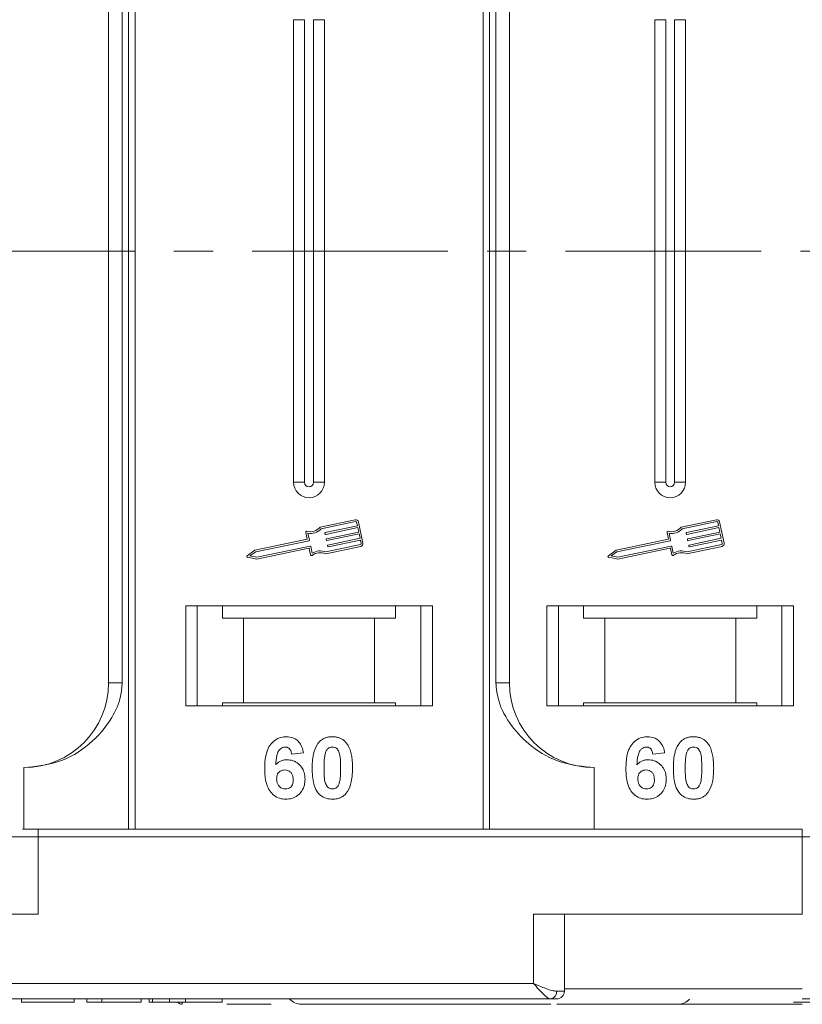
# Model space of a CAD drawing. Header units: millimetres. Extents: x 2098 to 3561, y 550 to 1583.
# Tile 19 of 84: x 2821 to 2872, y 798 to 862. Entities that reach past the tile are written whole.
import ezdxf

# ---------------------------------------------------------------- set-up
doc = ezdxf.new("R2010")
doc.units = ezdxf.units.MM
doc.linetypes.add('CENTERX2', pattern=[20.32, 12.7, -2.54, 2.54, -2.54])

msp = doc.modelspace()

# ---------------------------------------------------------------- linework, layer by layer
at = {"color": 7, "linetype": 'Continuous', "lineweight": 15}
for p, q in [((2828.069, 884.35), (2828.069, 846.85)), ((2828.488, 846.85), (2828.488, 884.35)), ((2851.064, 884.35), (2851.064, 846.85)), ((2851.483, 846.85), (2851.483, 884.35)), ((2826.776, 874.85), (2826.776, 846.85)), ((2827.661, 846.85), (2827.661, 874.85)), ((2851.891, 874.85), (2851.891, 846.85)), ((2852.776, 846.85), (2852.776, 874.85)), ((2838.776, 861.85), (2838.776, 846.85)), ((2838.776, 861.85), (2839.491, 861.85)), ((2839.491, 861.85), (2839.491, 846.85)), ((2840.061, 846.85), (2840.061, 861.85)), ((2840.776, 861.85), (2840.061, 861.85)), ((2840.776, 846.85), (2840.776, 861.85)), ((2862.205, 861.85), (2862.205, 846.85)), ((2862.205, 861.85), (2862.92, 861.85)), ((2862.92, 861.85), (2862.92, 846.85)), ((2863.49, 846.85), (2863.49, 861.85)), ((2864.205, 861.85), (2863.49, 861.85)), ((2864.205, 846.85), (2864.205, 861.85)), ((2826.776, 846.85), (2826.776, 818.85)), ((2827.661, 818.85), (2827.661, 846.85)), ((2828.069, 846.85), (2828.069, 809.35)), ((2828.488, 809.35), (2828.488, 846.85)), ((2838.776, 846.85), (2838.776, 831.85)), ((2839.491, 846.85), (2839.491, 831.85)), ((2840.061, 831.85), (2840.061, 846.85)), ((2840.776, 831.85), (2840.776, 846.85)), ((2851.064, 846.85), (2851.064, 809.35)), ((2851.483, 809.35), (2851.483, 846.85)), ((2851.891, 846.85), (2851.891, 818.85)), ((2852.776, 818.85), (2852.776, 846.85)), ((2862.205, 846.85), (2862.205, 831.85)), ((2862.92, 846.85), (2862.92, 831.85)), ((2863.49, 831.85), (2863.49, 846.85)), ((2864.205, 831.85), (2864.205, 846.85)), ((2839.491, 831.85), (2838.776, 831.85)), ((2840.776, 831.85), (2840.061, 831.85)), ((2862.92, 831.85), (2862.205, 831.85)), ((2864.205, 831.85), (2863.49, 831.85)), ((2842.772, 829.417), (2840.494, 828.936)), ((2866.202, 829.417), (2863.923, 828.936)), ((2842.797, 829.302), (2840.554, 828.828)), ((2840.832, 828.587), (2842.915, 829.027)), ((2842.939, 828.912), (2840.856, 828.472)), ((2842.915, 829.027), (2842.866, 829.257)), ((2843, 828.625), (2842.939, 828.912)), ((2843.272, 827.902), (2842.981, 829.281)), ((2866.226, 829.302), (2863.983, 828.828)), ((2864.262, 828.587), (2866.344, 829.027)), ((2866.368, 828.912), (2864.286, 828.472)), ((2866.344, 829.027), (2866.296, 829.257)), ((2866.429, 828.625), (2866.368, 828.912)), ((2866.702, 827.902), (2866.411, 829.281)), ((2839.665, 828.16), (2836.267, 827.442)), ((2839.572, 828.605), (2839.665, 828.16)), ((2839.705, 828.543), (2839.799, 828.099)), ((2840.822, 828.495), (2840.809, 828.552)), ((2840.907, 828.093), (2840.894, 828.15)), ((2840.917, 828.185), (2843, 828.625)), ((2843.024, 828.51), (2840.941, 828.07)), ((2841.002, 827.783), (2843.085, 828.223)), ((2843.085, 828.223), (2843.024, 828.51)), ((2863.095, 828.16), (2859.696, 827.442)), ((2863.001, 828.605), (2863.095, 828.16)), ((2863.134, 828.543), (2863.228, 828.099)), ((2864.251, 828.495), (2864.239, 828.552)), ((2864.336, 828.093), (2864.324, 828.15)), ((2864.347, 828.185), (2866.429, 828.625)), ((2866.453, 828.51), (2864.371, 828.07)), ((2864.432, 827.783), (2866.514, 828.223)), ((2866.514, 828.223), (2866.453, 828.51)), ((2839.776, 828.064), (2836.315, 827.332)), ((2836.387, 826.988), (2839.849, 827.719)), ((2836.388, 826.868), (2839.758, 827.58)), ((2839.793, 827.557), (2839.881, 827.141)), ((2839.884, 827.696), (2839.977, 827.252)), ((2840.858, 827.212), (2843.136, 827.693)), ((2840.869, 827.334), (2843.112, 827.808)), ((2840.992, 827.69), (2840.979, 827.748)), ((2843.109, 828.108), (2841.026, 827.668)), ((2843.157, 827.878), (2843.109, 828.108)), ((2863.205, 828.064), (2859.744, 827.332)), ((2859.817, 826.988), (2863.278, 827.719)), ((2859.818, 826.868), (2863.188, 827.58)), ((2863.222, 827.557), (2863.31, 827.141)), ((2863.313, 827.696), (2863.407, 827.252)), ((2864.287, 827.212), (2866.566, 827.693)), ((2864.299, 827.334), (2866.542, 827.808)), ((2864.421, 827.69), (2864.409, 827.748)), ((2866.538, 828.108), (2864.456, 827.668)), ((2866.587, 827.878), (2866.538, 828.108)), ((2836.267, 827.442), (2835.765, 827.091)), ((2835.787, 826.986), (2836.388, 826.868)), ((2836.315, 827.332), (2835.945, 827.074)), ((2835.945, 827.074), (2836.387, 826.988)), ((2859.696, 827.442), (2859.194, 827.091)), ((2859.217, 826.986), (2859.818, 826.868)), ((2859.744, 827.332), (2859.375, 827.074)), ((2859.375, 827.074), (2859.817, 826.988)), ((2847.776, 823.85), (2831.776, 823.85)), ((2831.776, 823.85), (2831.776, 817.35)), ((2832.526, 817.35), (2832.526, 823.85)), ((2834.162, 823.85), (2834.162, 823.05)), ((2845.39, 823.05), (2845.39, 823.85)), ((2847.026, 823.85), (2847.026, 817.35)), ((2847.776, 817.35), (2847.776, 823.85)), ((2871.205, 823.85), (2855.205, 823.85)), ((2855.205, 823.85), (2855.205, 817.35)), ((2855.955, 817.35), (2855.955, 823.85)), ((2857.592, 823.85), (2857.592, 823.05)), ((2868.819, 823.05), (2868.819, 823.85)), ((2870.455, 823.85), (2870.455, 817.35)), ((2871.205, 817.35), (2871.205, 823.85)), ((2834.162, 823.05), (2835.526, 823.05)), ((2835.526, 823.05), (2835.526, 817.55)), ((2835.526, 823.05), (2844.026, 823.05)), ((2844.026, 817.55), (2844.026, 823.05)), ((2844.026, 823.05), (2845.39, 823.05)), ((2857.592, 823.05), (2858.955, 823.05)), ((2858.955, 823.05), (2858.955, 817.55)), ((2858.955, 823.05), (2867.455, 823.05)), ((2867.455, 817.55), (2867.455, 823.05)), ((2867.455, 823.05), (2868.819, 823.05)), ((2826.776, 818.85), (2827.661, 818.85)), ((2851.891, 818.85), (2852.776, 818.85)), ((2831.776, 817.35), (2847.776, 817.35)), ((2835.526, 817.55), (2834.162, 817.55)), ((2834.162, 817.35), (2834.162, 817.55)), ((2835.526, 817.55), (2844.026, 817.55)), ((2845.39, 817.55), (2844.026, 817.55)), ((2845.39, 817.55), (2845.39, 817.35)), ((2855.205, 817.35), (2871.205, 817.35)), ((2858.955, 817.55), (2857.592, 817.55)), ((2857.592, 817.35), (2857.592, 817.55)), ((2858.955, 817.55), (2867.455, 817.55)), ((2868.819, 817.55), (2867.455, 817.55)), ((2868.819, 817.55), (2868.819, 817.35)), ((2839.417, 814.306), (2838.648, 814.222)), ((2862.846, 814.306), (2862.077, 814.222)), ((2821.276, 809.35), (2821.276, 813.35)), ((2858.276, 813.35), (2858.276, 809.35)), ((2822.204, 808.85), (2822.204, 809.35)), ((2871.776, 809.35), (2822.204, 809.35)), ((2871.776, 808.85), (2871.776, 809.35)), ((2820.204, 808.85), (2822.204, 808.85)), ((2822.204, 803.85), (2822.204, 808.85)), ((2822.204, 808.85), (2871.776, 808.85)), ((2871.776, 808.85), (2871.776, 803.85)), ((2871.776, 808.85), (2890.339, 808.85)), ((2804.776, 803.85), (2822.204, 803.85)), ((2871.776, 803.85), (2854.347, 803.85)), ((2854.347, 803.85), (2854.347, 799.35)), ((2856.347, 798.85), (2856.347, 803.85)), ((2854.347, 799.35), (2804.776, 799.35)), ((2855.838, 798.85), (2856.347, 798.85)), ((2856.347, 799), (2871.776, 799)), ((2804.776, 798.35), (2855.465, 798.35)), ((2804.776, 798.35), (2829.404, 798.35)), ((2821.135, 798.35), (2821.135, 798.15)), ((2821.135, 798.15), (2824.532, 798.15)), ((2824.532, 798.35), (2824.532, 798.15)), ((2825.366, 798.35), (2825.366, 798.15)), ((2825.366, 798.15), (2826.327, 798.15)), ((2826.327, 798.35), (2826.327, 798.15)), ((2826.327, 798.15), (2828.891, 798.15)), ((2828.891, 798.35), (2828.891, 798.15)), ((2829.404, 798.35), (2829.404, 798.15)), ((2829.627, 798.35), (2829.627, 798.15)), ((2830.715, 798.35), (2830.715, 798.15)), ((2831.769, 798.35), (2831.769, 798.15)), ((2834.148, 798.35), (2834.148, 798.15)), ((2871.776, 798.35), (2898.205, 798.35)), ((2831.555, 798), (2831.555, 798))]:
    msp.add_line(p, q, dxfattribs=at)
at = {"color": 1, "linetype": 'CENTERX2', "lineweight": 13}
msp.add_line((3397.429, 846.85), (2559.346, 846.85), dxfattribs=at)
at = {"color": 7, "linetype": 'Continuous', "lineweight": 15}
for centre, radius, start, end in [((2839.776, 831.85), 1, 180, 0), ((2839.776, 831.85), 0.285, 180, 0), ((2863.205, 831.85), 1, 180, 0), ((2863.205, 831.85), 0.285, 180, 0), ((2842.809, 829.245), 0.176, 11.9297, 101.9297), ((2866.238, 829.245), 0.176, 11.9297, 101.9297), ((2839.848, 829.522), 0.873, 256.41469, 317.74736), ((2839.848, 829.522), 0.99, 261.69305, 315.48899), ((2842.809, 829.245), 0.0587, 11.9297, 101.9297), ((2863.277, 829.522), 0.873, 256.41469, 317.74736), ((2863.277, 829.522), 0.99, 261.69305, 315.48899), ((2866.238, 829.245), 0.0587, 11.9297, 101.9297), ((2839.629, 828.617), 0.0587, 76.41469, 191.9297), ((2840.838, 828.558), 0.0294, 101.9297, 191.9297), ((2840.85, 828.501), 0.0294, 191.9297, 281.9297), ((2840.923, 828.156), 0.0294, 101.9297, 191.9297), ((2863.058, 828.617), 0.0587, 76.41469, 191.9297), ((2864.268, 828.558), 0.0294, 101.9297, 191.9297), ((2864.28, 828.501), 0.0294, 191.9297, 281.9297), ((2864.353, 828.156), 0.0294, 101.9297, 191.9297), ((2839.764, 827.551), 0.0294, 11.9297, 101.9297), ((2839.77, 828.092), 0.0294, 281.9297, 11.9297), ((2839.855, 827.69), 0.0294, 11.9297, 101.9297), ((2840.935, 828.099), 0.0294, 191.9297, 281.9297), ((2841.008, 827.754), 0.0294, 101.9297, 191.9297), ((2841.02, 827.696), 0.0294, 191.9297, 281.9297), ((2843.1, 827.866), 0.0587, 281.9297, 11.9297), ((2843.1, 827.866), 0.176, 281.9297, 11.9297), ((2863.194, 827.551), 0.0294, 11.9297, 101.9297), ((2863.199, 828.092), 0.0294, 281.9297, 11.9297), ((2863.284, 827.69), 0.0294, 11.9297, 101.9297), ((2864.365, 828.099), 0.0294, 191.9297, 281.9297), ((2864.438, 827.754), 0.0294, 101.9297, 191.9297), ((2864.45, 827.696), 0.0294, 191.9297, 281.9297), ((2866.53, 827.866), 0.0587, 281.9297, 11.9297), ((2866.53, 827.866), 0.176, 281.9297, 11.9297), ((2835.798, 827.043), 0.0587, 124.95116, 258.90824), ((2839.938, 827.154), 0.0587, 191.9297, 307.44471), ((2840.504, 826.414), 0.873, 66.11204, 127.44471), ((2840.504, 826.414), 0.99, 68.37041, 122.16635), ((2859.228, 827.043), 0.0587, 124.95116, 258.90824), ((2863.368, 827.154), 0.0587, 191.9297, 307.44471), ((2863.934, 826.414), 0.873, 66.11204, 127.44471), ((2863.934, 826.414), 0.99, 68.37041, 122.16635), ((2821.276, 818.85), 5.5, 270, 0), ((2858.276, 818.85), 5.5, 180, 270), ((2855.391, 798.795), 0.451, 279.5202, 7.08135), ((2855.847, 798.85), 0.5, 270, 0), ((2831.555, 798.35), 0.35, 215.64347, 270.00182), ((2839.276, 799), 1, 221.2946, 270), ((2863.705, 799), 1, 270, 319.04573)]:
    msp.add_arc(centre, radius, start, end, dxfattribs=at)
for points, knots in [([(2821.276, 813.35), (2822.036, 813.427), (2823.556, 813.58), (2825.578, 814.769), (2826.91, 816.32), (2827.57, 817.764), (2827.637, 818.556), (2827.661, 818.85)], [0, 0, 0, 0, 0.249096, 0.498243, 0.745205, 0.90541, 1, 1, 1, 1]), ([(2851.891, 818.85), (2851.934, 818.46), (2852.045, 817.461), (2852.869, 816.007), (2854.239, 814.594), (2856.104, 813.557), (2857.555, 813.419), (2858.276, 813.35)], [0, 0, 0, 0, 0.125713, 0.321276, 0.524466, 0.763484, 1, 1, 1, 1]), ([(2836.904, 813.297), (2836.907, 813.43), (2836.916, 813.831), (2837.006, 814.387), (2837.285, 814.896), (2837.631, 815.198), (2838.001, 815.336), (2838.235, 815.347), (2838.319, 815.35)], [0, 0, 0, 0, 0.142337, 0.429127, 0.589943, 0.751205, 0.909895, 1, 1, 1, 1]), ([(2838.319, 815.35), (2838.455, 815.34), (2838.701, 815.32), (2839.014, 815.136), (2839.255, 814.86), (2839.37, 814.563), (2839.407, 814.364), (2839.417, 814.306)], [0, 0, 0, 0, 0.242691, 0.439002, 0.635006, 0.895059, 1, 1, 1, 1]), ([(2839.981, 813.331), (2839.983, 813.465), (2839.988, 813.768), (2840.061, 814.295), (2840.202, 814.716), (2840.359, 814.921), (2840.377, 814.944)], [0, 0, 0, 0, 0.237381, 0.538918, 0.949082, 1, 1, 1, 1]), ([(2840.377, 814.944), (2840.421, 814.994), (2840.511, 815.096), (2840.68, 815.212), (2840.869, 815.295), (2841.038, 815.333), (2841.179, 815.348), (2841.252, 815.35), (2841.289, 815.35)], [0, 0, 0, 0, 0.193776, 0.3936, 0.587864, 0.788908, 0.894169, 1, 1, 1, 1]), ([(2841.289, 815.35), (2841.355, 815.348), (2841.49, 815.344), (2841.688, 815.3), (2841.879, 815.222), (2842.024, 815.123), (2842.13, 815.025), (2842.179, 814.968), (2842.204, 814.939)], [0, 0, 0, 0, 0.192627, 0.388684, 0.582013, 0.783201, 0.891038, 1, 1, 1, 1]), ([(2842.204, 814.939), (2842.243, 814.885), (2842.323, 814.776), (2842.428, 814.544), (2842.518, 814.248), (2842.568, 813.917), (2842.593, 813.607), (2842.595, 813.418), (2842.596, 813.323)], [0, 0, 0, 0, 0.118432, 0.239329, 0.449434, 0.664178, 0.83182, 1, 1, 1, 1]), ([(2860.334, 813.297), (2860.336, 813.43), (2860.345, 813.831), (2860.436, 814.387), (2860.714, 814.896), (2861.061, 815.198), (2861.431, 815.336), (2861.664, 815.347), (2861.749, 815.35)], [0, 0, 0, 0, 0.142337, 0.429127, 0.589943, 0.751205, 0.909895, 1, 1, 1, 1]), ([(2861.749, 815.35), (2861.885, 815.34), (2862.131, 815.32), (2862.443, 815.136), (2862.684, 814.86), (2862.8, 814.563), (2862.836, 814.364), (2862.846, 814.306)], [0, 0, 0, 0, 0.2426908, 0.4390024, 0.635006, 0.8950587, 1, 1, 1, 1]), ([(2863.41, 813.331), (2863.413, 813.465), (2863.418, 813.768), (2863.49, 814.295), (2863.631, 814.716), (2863.789, 814.921), (2863.806, 814.944)], [0, 0, 0, 0, 0.237381, 0.538918, 0.949082, 1, 1, 1, 1]), ([(2863.806, 814.944), (2863.851, 814.994), (2863.941, 815.096), (2864.11, 815.212), (2864.298, 815.295), (2864.468, 815.333), (2864.609, 815.348), (2864.682, 815.35), (2864.718, 815.35)], [0, 0, 0, 0, 0.193776, 0.3936, 0.587864, 0.788908, 0.894169, 1, 1, 1, 1]), ([(2864.718, 815.35), (2864.785, 815.348), (2864.92, 815.344), (2865.118, 815.3), (2865.308, 815.222), (2865.453, 815.123), (2865.56, 815.025), (2865.609, 814.968), (2865.633, 814.939)], [0, 0, 0, 0, 0.192627, 0.388684, 0.582013, 0.783201, 0.891038, 1, 1, 1, 1]), ([(2865.633, 814.939), (2865.673, 814.885), (2865.752, 814.776), (2865.857, 814.544), (2865.947, 814.248), (2865.997, 813.917), (2866.022, 813.607), (2866.025, 813.418), (2866.026, 813.323)], [0, 0, 0, 0, 0.118432, 0.239329, 0.449434, 0.664178, 0.83182, 1, 1, 1, 1]), ([(2838.221, 814.684), (2838.167, 814.678), (2838.058, 814.667), (2837.906, 814.567), (2837.764, 814.395), (2837.656, 814.033), (2837.631, 813.733), (2837.615, 813.528)], [0, 0, 0, 0, 0.112049, 0.22438, 0.370115, 0.570276, 1, 1, 1, 1]), ([(2838.648, 814.222), (2838.635, 814.3), (2838.616, 814.422), (2838.525, 814.566), (2838.42, 814.647), (2838.312, 814.68), (2838.246, 814.683), (2838.221, 814.684)], [0, 0, 0, 0, 0.33384, 0.524547, 0.716372, 0.891824, 1, 1, 1, 1]), ([(2840.75, 813.323), (2840.751, 813.39), (2840.752, 813.523), (2840.758, 813.704), (2840.768, 813.866), (2840.782, 814.008), (2840.8, 814.151), (2840.824, 814.244), (2840.836, 814.291)], [0, 0, 0, 0, 0.20527, 0.410616, 0.557148, 0.703844, 0.851475, 1, 1, 1, 1]), ([(2840.836, 814.291), (2840.859, 814.36), (2840.898, 814.472), (2841.006, 814.598), (2841.129, 814.664), (2841.228, 814.681), (2841.282, 814.683), (2841.289, 814.684)], [0, 0, 0, 0, 0.334804, 0.542561, 0.750382, 0.970721, 1, 1, 1, 1]), ([(2841.289, 814.684), (2841.346, 814.678), (2841.447, 814.668), (2841.576, 814.593), (2841.686, 814.453), (2841.786, 814.181), (2841.822, 813.785), (2841.826, 813.478), (2841.827, 813.323)], [0, 0, 0, 0, 0.105646, 0.186221, 0.267042, 0.431541, 0.712708, 1, 1, 1, 1]), ([(2861.65, 814.684), (2861.596, 814.678), (2861.488, 814.667), (2861.335, 814.567), (2861.194, 814.395), (2861.085, 814.033), (2861.061, 813.733), (2861.044, 813.528)], [0, 0, 0, 0, 0.112049, 0.22438, 0.370115, 0.570276, 1, 1, 1, 1]), ([(2862.077, 814.222), (2862.065, 814.3), (2862.045, 814.422), (2861.955, 814.566), (2861.849, 814.647), (2861.741, 814.68), (2861.675, 814.683), (2861.65, 814.684)], [0, 0, 0, 0, 0.33384, 0.524547, 0.716372, 0.891824, 1, 1, 1, 1]), ([(2864.18, 813.323), (2864.18, 813.39), (2864.181, 813.523), (2864.187, 813.704), (2864.197, 813.866), (2864.211, 814.008), (2864.23, 814.151), (2864.254, 814.244), (2864.265, 814.291)], [0, 0, 0, 0, 0.20527, 0.410616, 0.557148, 0.703844, 0.851475, 1, 1, 1, 1]), ([(2864.265, 814.291), (2864.289, 814.36), (2864.327, 814.472), (2864.435, 814.598), (2864.559, 814.664), (2864.658, 814.681), (2864.712, 814.683), (2864.718, 814.684)], [0, 0, 0, 0, 0.334804, 0.542561, 0.750382, 0.970721, 1, 1, 1, 1]), ([(2864.718, 814.684), (2864.776, 814.678), (2864.877, 814.668), (2865.005, 814.593), (2865.116, 814.453), (2865.215, 814.181), (2865.252, 813.785), (2865.255, 813.478), (2865.257, 813.323)], [0, 0, 0, 0, 0.105646, 0.186221, 0.267042, 0.431541, 0.712708, 1, 1, 1, 1]), ([(2837.615, 813.528), (2837.661, 813.576), (2837.756, 813.675), (2837.901, 813.766), (2838.028, 813.816), (2838.127, 813.844), (2838.231, 813.86), (2838.302, 813.862), (2838.338, 813.863)], [0, 0, 0, 0, 0.2436536, 0.4957602, 0.6178923, 0.7415029, 0.8700251, 1, 1, 1, 1]), ([(2838.338, 813.863), (2838.473, 813.851), (2838.746, 813.826), (2839.094, 813.61), (2839.36, 813.309), (2839.501, 812.956), (2839.514, 812.712), (2839.519, 812.604)], [0, 0, 0, 0, 0.210216, 0.421975, 0.620016, 0.831037, 1, 1, 1, 1]), ([(2861.044, 813.528), (2861.091, 813.576), (2861.185, 813.675), (2861.33, 813.766), (2861.458, 813.816), (2861.557, 813.844), (2861.661, 813.86), (2861.731, 813.862), (2861.767, 813.863)], [0, 0, 0, 0, 0.243654, 0.49576, 0.617892, 0.741503, 0.870025, 1, 1, 1, 1]), ([(2861.767, 813.863), (2861.903, 813.851), (2862.175, 813.826), (2862.523, 813.61), (2862.789, 813.309), (2862.93, 812.956), (2862.943, 812.712), (2862.949, 812.604)], [0, 0, 0, 0, 0.210216, 0.421975, 0.620016, 0.831037, 1, 1, 1, 1]), ([(2838.261, 811.299), (2838.126, 811.31), (2837.855, 811.331), (2837.495, 811.532), (2837.203, 811.837), (2836.963, 812.373), (2836.908, 812.883), (2836.905, 813.238), (2836.904, 813.297)], [0, 0, 0, 0, 0.148269, 0.297647, 0.442421, 0.607851, 0.935658, 1, 1, 1, 1]), ([(2837.673, 812.621), (2837.678, 812.704), (2837.686, 812.84), (2837.777, 813.009), (2837.9, 813.118), (2838.048, 813.187), (2838.156, 813.193), (2838.208, 813.197)], [0, 0, 0, 0, 0.2767209, 0.4568705, 0.6370074, 0.8240683, 1, 1, 1, 1]), ([(2838.208, 813.197), (2838.275, 813.191), (2838.401, 813.181), (2838.561, 813.087), (2838.68, 812.952), (2838.742, 812.767), (2838.747, 812.634), (2838.75, 812.564)], [0, 0, 0, 0, 0.2137567, 0.3949441, 0.5765849, 0.7773109, 1, 1, 1, 1]), ([(2841.289, 811.299), (2841.153, 811.309), (2840.882, 811.33), (2840.528, 811.528), (2840.24, 811.842), (2840.006, 812.453), (2839.991, 812.973), (2839.981, 813.331)], [0, 0, 0, 0, 0.147528, 0.296569, 0.43214, 0.608737, 1, 1, 1, 1]), ([(2841.289, 811.966), (2841.221, 811.974), (2841.111, 811.987), (2840.982, 812.073), (2840.879, 812.224), (2840.786, 812.496), (2840.756, 812.885), (2840.752, 813.177), (2840.75, 813.323)], [0, 0, 0, 0, 0.125351, 0.202197, 0.279182, 0.459742, 0.727968, 1, 1, 1, 1]), ([(2841.827, 813.323), (2841.827, 813.256), (2841.826, 813.123), (2841.82, 812.942), (2841.81, 812.781), (2841.796, 812.64), (2841.777, 812.498), (2841.753, 812.405), (2841.741, 812.358)], [0, 0, 0, 0, 0.205942, 0.411959, 0.558149, 0.704502, 0.851801, 1, 1, 1, 1]), ([(2842.596, 813.323), (2842.594, 813.19), (2842.589, 812.886), (2842.519, 812.366), (2842.381, 811.944), (2842.223, 811.736), (2842.201, 811.705)], [0, 0, 0, 0, 0.236629, 0.537361, 0.932986, 1, 1, 1, 1]), ([(2861.691, 811.299), (2861.556, 811.31), (2861.284, 811.331), (2860.924, 811.532), (2860.632, 811.837), (2860.392, 812.373), (2860.338, 812.883), (2860.334, 813.238), (2860.334, 813.297)], [0, 0, 0, 0, 0.148269, 0.297647, 0.442421, 0.607851, 0.935658, 1, 1, 1, 1]), ([(2861.103, 812.621), (2861.108, 812.704), (2861.116, 812.84), (2861.207, 813.009), (2861.329, 813.118), (2861.478, 813.187), (2861.585, 813.193), (2861.637, 813.197)], [0, 0, 0, 0, 0.276721, 0.45687, 0.637007, 0.824068, 1, 1, 1, 1]), ([(2861.637, 813.197), (2861.705, 813.191), (2861.83, 813.181), (2861.99, 813.087), (2862.109, 812.952), (2862.171, 812.767), (2862.177, 812.634), (2862.18, 812.564)], [0, 0, 0, 0, 0.213757, 0.394944, 0.576585, 0.777311, 1, 1, 1, 1]), ([(2864.718, 811.299), (2864.583, 811.309), (2864.311, 811.33), (2863.957, 811.528), (2863.669, 811.842), (2863.436, 812.453), (2863.421, 812.973), (2863.41, 813.331)], [0, 0, 0, 0, 0.147528, 0.296569, 0.43214, 0.608737, 1, 1, 1, 1]), ([(2864.718, 811.966), (2864.65, 811.974), (2864.54, 811.987), (2864.411, 812.073), (2864.308, 812.224), (2864.215, 812.496), (2864.186, 812.885), (2864.182, 813.177), (2864.18, 813.323)], [0, 0, 0, 0, 0.125351, 0.202197, 0.279182, 0.459742, 0.727968, 1, 1, 1, 1]), ([(2865.257, 813.323), (2865.256, 813.256), (2865.255, 813.123), (2865.249, 812.942), (2865.239, 812.781), (2865.225, 812.64), (2865.207, 812.498), (2865.183, 812.405), (2865.171, 812.358)], [0, 0, 0, 0, 0.205942, 0.411959, 0.558149, 0.704502, 0.851801, 1, 1, 1, 1]), ([(2866.026, 813.323), (2866.024, 813.19), (2866.019, 812.886), (2865.948, 812.366), (2865.81, 811.944), (2865.653, 811.736), (2865.63, 811.705)], [0, 0, 0, 0, 0.236629, 0.537361, 0.932986, 1, 1, 1, 1]), ([(2838.246, 811.966), (2838.178, 811.973), (2838.042, 811.987), (2837.866, 812.104), (2837.74, 812.261), (2837.682, 812.444), (2837.676, 812.563), (2837.673, 812.621)], [0, 0, 0, 0, 0.207905, 0.419981, 0.630626, 0.821735, 1, 1, 1, 1]), ([(2838.75, 812.564), (2838.746, 812.479), (2838.74, 812.341), (2838.667, 812.162), (2838.556, 812.053), (2838.412, 811.979), (2838.305, 811.97), (2838.246, 811.966)], [0, 0, 0, 0, 0.2886974, 0.4635526, 0.6399417, 0.8018084, 1, 1, 1, 1]), ([(2839.519, 812.604), (2839.512, 812.469), (2839.496, 812.199), (2839.33, 811.818), (2839.045, 811.518), (2838.672, 811.328), (2838.398, 811.309), (2838.261, 811.299)], [0, 0, 0, 0, 0.197831, 0.3973, 0.59891, 0.798741, 1, 1, 1, 1]), ([(2841.741, 812.358), (2841.718, 812.289), (2841.68, 812.178), (2841.573, 812.052), (2841.451, 811.986), (2841.352, 811.968), (2841.297, 811.966), (2841.289, 811.966)], [0, 0, 0, 0, 0.3336776, 0.5404125, 0.7472639, 0.9612091, 1, 1, 1, 1]), ([(2861.676, 811.966), (2861.608, 811.973), (2861.471, 811.987), (2861.296, 812.104), (2861.169, 812.261), (2861.111, 812.444), (2861.106, 812.563), (2861.103, 812.621)], [0, 0, 0, 0, 0.207905, 0.419981, 0.630626, 0.821735, 1, 1, 1, 1]), ([(2862.18, 812.564), (2862.176, 812.479), (2862.169, 812.341), (2862.096, 812.162), (2861.986, 812.053), (2861.842, 811.979), (2861.735, 811.97), (2861.676, 811.966)], [0, 0, 0, 0, 0.2886974, 0.4635526, 0.6399417, 0.8018084, 1, 1, 1, 1]), ([(2862.949, 812.604), (2862.941, 812.469), (2862.925, 812.199), (2862.76, 811.818), (2862.474, 811.518), (2862.101, 811.328), (2861.828, 811.309), (2861.691, 811.299)], [0, 0, 0, 0, 0.197831, 0.3973, 0.59891, 0.798741, 1, 1, 1, 1]), ([(2865.171, 812.358), (2865.147, 812.289), (2865.11, 812.178), (2865.002, 812.052), (2864.88, 811.986), (2864.781, 811.968), (2864.727, 811.966), (2864.718, 811.966)], [0, 0, 0, 0, 0.3336776, 0.5404125, 0.7472639, 0.9612091, 1, 1, 1, 1]), ([(2842.201, 811.705), (2842.156, 811.655), (2842.066, 811.553), (2841.897, 811.438), (2841.708, 811.355), (2841.539, 811.317), (2841.398, 811.302), (2841.325, 811.3), (2841.289, 811.299)], [0, 0, 0, 0, 0.193769, 0.393564, 0.587886, 0.789131, 0.894283, 1, 1, 1, 1]), ([(2865.63, 811.705), (2865.586, 811.655), (2865.496, 811.553), (2865.327, 811.438), (2865.138, 811.355), (2864.969, 811.317), (2864.827, 811.302), (2864.755, 811.3), (2864.718, 811.299)], [0, 0, 0, 0, 0.193769, 0.393564, 0.587886, 0.789131, 0.894283, 1, 1, 1, 1]), ([(2822.204, 809.35), (2822.046, 809.35), (2821.72, 809.35), (2821.359, 809.35), (2821.216, 809.35), (2821.183, 809.35)], [0, 0, 0, 0, 0.421218, 0.866389, 1, 1, 1, 1]), ([(2855.465, 798.35), (2855.398, 798.367), (2855.254, 798.403), (2854.975, 798.653), (2854.665, 798.983), (2854.453, 799.228), (2854.347, 799.35)], [0, 0, 0, 0, 0.2343503, 0.4981953, 0.748869, 1, 1, 1, 1]), ([(2854.347, 799.35), (2854.617, 799.234), (2855.035, 799.053), (2855.534, 798.882), (2855.743, 798.86), (2855.838, 798.85)], [0, 0, 0, 0, 0.498413, 0.772928, 1, 1, 1, 1]), ([(2829.404, 798.15), (2829.405, 798.15), (2829.406, 798.15), (2829.42, 798.15), (2829.445, 798.15), (2829.486, 798.15), (2829.543, 798.15), (2829.599, 798.15), (2829.627, 798.15)], [0, 0, 0, 0, 0.15395, 0.308181, 0.478699, 0.649961, 0.824203, 1, 1, 1, 1]), ([(2829.627, 798.15), (2829.687, 798.15), (2829.807, 798.15), (2830.124, 798.15), (2830.445, 798.15), (2830.686, 798.15), (2830.715, 798.15)], [0, 0, 0, 0, 0.250896, 0.502166, 0.940512, 1, 1, 1, 1]), ([(2830.715, 798.15), (2830.777, 798.15), (2830.901, 798.15), (2831.085, 798.15), (2831.261, 798.15), (2831.429, 798.15), (2831.598, 798.15), (2831.712, 798.15), (2831.769, 798.15)], [0, 0, 0, 0, 0.185429, 0.37219, 0.527708, 0.683877, 0.841678, 1, 1, 1, 1]), ([(2831.769, 798.15), (2831.902, 798.15), (2832.306, 798.15), (2832.961, 798.15), (2833.579, 798.15), (2834.006, 798.15), (2834.138, 798.15), (2834.146, 798.15), (2834.148, 798.15)], [0, 0, 0, 0, 0.101398, 0.306996, 0.506144, 0.685262, 0.924557, 1, 1, 1, 1]), ([(2871.198, 798.15), (2871.332, 798.15), (2871.735, 798.15), (2872.396, 798.15), (2873.017, 798.15), (2873.442, 798.15), (2873.568, 798.15), (2873.575, 798.15), (2873.577, 798.15)], [0, 0, 0, 0, 0.102171, 0.30922, 0.51365, 0.692275, 0.932413, 1, 1, 1, 1]), ([(2831.555, 798.1), (2831.556, 798.077), (2831.556, 798.015), (2831.556, 798.006), (2831.555, 798)], [0, 0, 0, 0, 0.377883, 1, 1, 1, 1]), ([(2834.451, 798), (2834.796, 798), (2835.763, 798), (2836.706, 798), (2837.312, 798)], [0, 0, 0, 0, 0.357051, 1, 1, 1, 1]), ([(2839.276, 798), (2839.322, 798), (2839.417, 798), (2840.197, 798), (2841.379, 798), (2842.869, 798), (2844.54, 798), (2846.504, 798), (2849.507, 798), (2852.534, 798), (2854.97, 798), (2855.465, 798)], [0, 0, 0, 0, 0.116801, 0.237217, 0.361008, 0.457797, 0.55457, 0.653419, 0.752252, 0.949669, 1, 1, 1, 1]), ([(2855.847, 798), (2856.172, 798), (2857.434, 798), (2860.08, 798), (2863.747, 798), (2867.772, 798), (2870.455, 798), (2871.776, 798)], [0, 0, 0, 0, 0.068027, 0.265043, 0.51709, 0.762232, 1, 1, 1, 1])]:
    msp.add_open_spline(points, degree=3, knots=knots, dxfattribs=at)
msp.add_open_spline([(2855.847, 798.35), (2855.83, 798.35), (2855.795, 798.35), (2855.575, 798.35), (2855.465, 798.35)], degree=3, dxfattribs=at)

doc.saveas('drawing.dxf')
